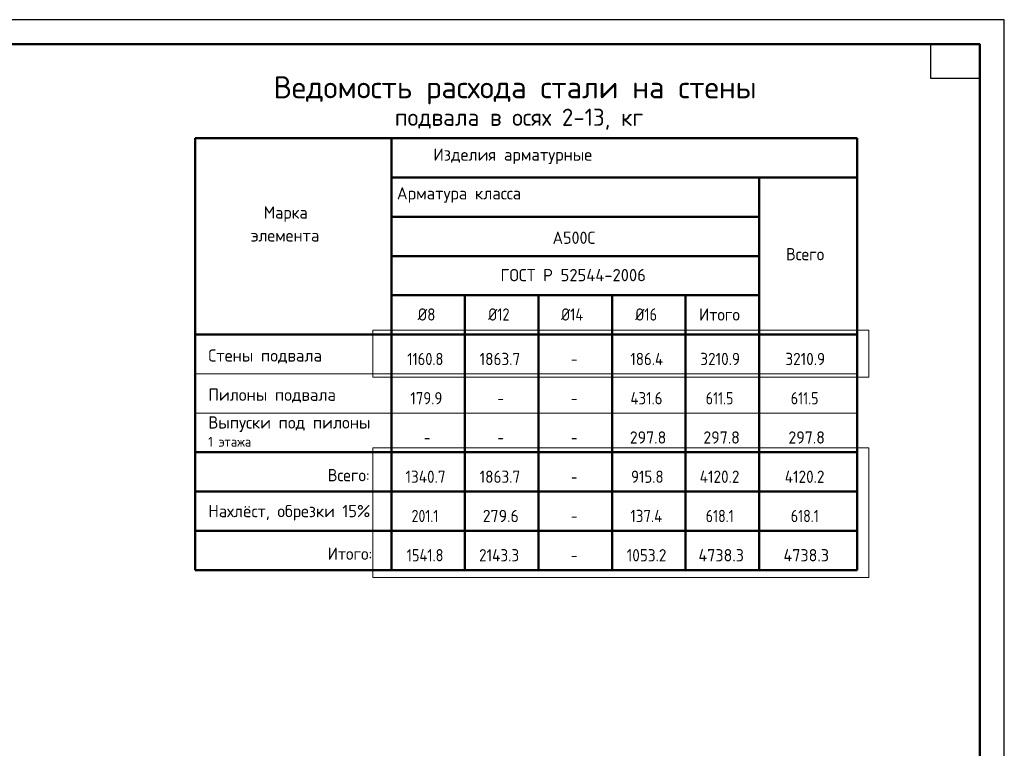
# Model space of a CAD drawing. Header units: millimetres. Extents: x 0 to 42000, y 0 to 29700.
# Tile 6 of 6: x 21920 to 42000, y 14850 to 29700. Entities that reach past the tile are written whole.
import ezdxf

# ---------------------------------------------------------------- set-up
doc = ezdxf.new("R2010")
doc.units = ezdxf.units.MM
doc.layers.add('Standard', color=7, linetype='Continuous', lineweight=25)
doc.layers.add('Позиционная метка номер позиции', color=7, linetype='Continuous', lineweight=13)
doc.styles.add('ISOCPEUR', font='txt')

msp = doc.modelspace()

# ---------------------------------------------------------------- linework, layer by layer
at = {"layer": 'Standard', "color": 7, "linetype": 'Continuous', "lineweight": 35, "transparency": 33554687}
for p, q in [((41500, 27600), (41500, 20500)), ((41500, 27200), (41500, 20100)), ((29500, 19283), (25500, 19283)), ((39000, 19283), (29500, 19283))]:
    msp.add_line(p, q, dxfattribs=at)
at = {"layer": 'Standard', "color": 7, "linetype": 'Continuous', "lineweight": 50, "transparency": 33554687}
for p, q in [((25500, 27283), (39000, 27283)), ((25500, 27283), (25500, 18483)), ((29500, 27283), (29500, 18483)), ((39000, 27283), (39000, 20883)), ((39000, 27283), (39000, 20883)), ((39000, 27283), (39000, 20883)), ((39000, 27283), (39000, 20883)), ((39000, 27283), (39000, 19283)), ((39000, 27283), (39000, 18483)), ((41500, 27100), (41500, 23200)), ((29500, 26483), (39000, 26483)), ((37000, 26483), (37000, 18483)), ((29500, 25683), (37000, 25683)), ((29500, 25683), (29500, 18483)), ((29500, 24883), (37000, 24883)), ((29500, 24083), (37000, 24083)), ((31000, 24083), (31000, 18483)), ((32500, 24083), (32500, 18483)), ((34000, 24083), (34000, 18483)), ((35500, 24083), (35500, 18483)), ((25500, 23283), (29500, 23283)), ((29500, 23283), (39000, 23283)), ((25500, 20883), (29500, 20883)), ((29500, 20883), (39000, 20883)), ((25500, 20083), (29500, 20083)), ((29500, 20083), (39000, 20083)), ((25500, 19283), (29500, 19283)), ((29500, 19283), (39000, 19283)), ((25500, 18483), (29500, 18483)), ((39000, 18483), (25500, 18483)), ((29500, 18483), (39000, 18483))]:
    msp.add_line(p, q, dxfattribs=at)
at = {"layer": 'Standard', "color": 7, "linetype": 'Continuous', "lineweight": 13, "transparency": 33554687}
for p, q in [((29500, 22483), (25500, 22483)), ((39000, 22483), (29500, 22483)), ((39000, 21683), (25500, 21683))]:
    msp.add_line(p, q, dxfattribs=at)
at = {"layer": 'Standard', "color": 7, "linetype": 'Continuous', "lineweight": 25, "transparency": 33554687}
for points in [[(0, 0), (42000, 0), (42000, 29700), (0, 29700), (0, 0)], [(41500, 29200), (41500, 28500), (40500, 28500), (40500, 29200), (41500, 29200)]]:
    msp.add_lwpolyline(points, close=True, dxfattribs=at)
at = {"layer": 'Standard', "color": 7, "linetype": 'Continuous', "lineweight": 50, "transparency": 33554687}
msp.add_lwpolyline([(2000, 29200), (41500, 29200), (41500, 500), (2000, 500), (2000, 29200)], close=True, dxfattribs=at)
at = {"layer": 'Standard', "color": 251, "linetype": 'Continuous', "lineweight": 13, "true_color": 0x656565, "transparency": 33554687}
msp.add_lwpolyline([(41500, 29200), (2000, 29200), (2000, 500), (41500, 500), (41500, 29200)], dxfattribs=at)
at = {"layer": 'Позиционная метка номер позиции', "color": 240, "linetype": 'Continuous', "lineweight": 13, "transparency": 33554687}
for points in [[(29123, 23370), (39237, 23370), (39237, 22415), (29123, 22415), (29123, 23370)], [(29123, 20977), (39237, 20977), (39237, 18332), (29123, 18332), (29123, 20977)]]:
    msp.add_lwpolyline(points, dxfattribs=at)

# ---------------------------------------------------------------- texts
at = {"layer": 'Standard', "color": 7, "linetype": 'Continuous', "lineweight": 50, "transparency": 33554687, "attachment_point": 7, "style": 'ISOCPEUR'}
for s, insert, char_height, width in [('\\W0.99;Ведомость расхода стали на стены', (27097, 27975), 450, 10523.7), ('\\W0.97;подвала в осях 2-13, кг', (29569, 27455), 350, 5505.17)]:
    msp.add_mtext(s, dxfattribs=dict(at, insert=insert, char_height=char_height, width=width))
at = {"layer": 'Standard', "color": 7, "linetype": 'Continuous', "lineweight": 25, "transparency": 33554687, "attachment_point": 7, "style": 'ISOCPEUR'}
for s, insert, char_height, width in [('\\W0.98;Изделия арматурные', (30356, 26758), 250, 3408.53), ('\\W0.98;Арматура класса', (29612, 25969), 250, 2896.63), ('\\W0.95;Марка', (26896, 25578), 250, 1093.33), ('\\W0.97;элемента', (26634, 25178), 250, 1619.96), ('\\W0.95;А500С', (32788, 25130), 250, 1042.91), ('\\W0.95;Всего', (37547, 24796), 250, 992.72), ('\\W0.98;ГОСТ Р 52544-2006', (31725, 24369), 250, 3171.16), ('\\W0.89;Ø8', (30038, 23567), 250, 536.66), ('\\W0.85;Ø12', (31475, 23567), 250, 655.59), ('\\W0.85;Ø14', (32962, 23567), 250, 681.37), ('\\W0.85;Ø16', (34475, 23567), 250, 655.59), ('\\W0.95;Итого', (35775, 23567), 250, 1068.12), ('\\W0.98;Стены подвала', (25766, 22692), 250, 2495.96), ('\\W0.85;1160.8', (29825, 22660), 250, 955.68), ('\\W0.90;1863.7', (31300, 22660), 250, 1011.77), ('\\W0.88;186.4', (34375, 22660), 250, 859.76), ('\\W0.90;3210.9', (35800, 22660), 250, 1011.77), ('\\W0.90;3210.9', (37535, 22660), 250, 1011.77), ('\\W0.78;-', (33162, 22660), 250, 272.01), ('\\W0.98;Пилоны подвала', (25766, 21892), 250, 2645.92), ('\\W0.88;179.9', (29887, 21860), 250, 834.26), ('\\W0.88;431.6', (34375, 21860), 250, 859.76), ('\\W0.82;611.5', (35912, 21860), 250, 776.84), ('\\W0.82;611.5', (37647, 21860), 250, 776.84), ('\\W0.98;Выпуски под пилоны', (25766, 21298), 250, 3271.17), ('\\W0.78;-', (31662, 21860), 250, 272.01), ('\\W0.78;-', (33162, 21860), 250, 272.01), ('\\W0.94;297.8', (34362, 21060), 250, 891.68), ('\\W0.94;297.8', (35862, 21060), 250, 891.68), ('\\W0.94;297.8', (37597, 21060), 250, 891.67), ('\\W0.93;1 этажа', (25766, 20998), 200, 1132.53), ('\\W0.78;-', (30162, 21060), 250, 272.01), ('\\W0.78;-', (31662, 21060), 250, 272.01), ('\\W0.78;-', (33162, 21060), 250, 272.01), ('\\W0.95;Всего:', (28201, 20292), 250, 1068.13), ('\\W0.90;1340.7', (29787, 20260), 250, 1037.13), ('\\W0.90;1863.7', (31300, 20260), 250, 1011.77), ('\\W0.88;915.8', (34388, 20260), 250, 834.26), ('\\W0.90;4120.2', (35788, 20260), 250, 1037.13), ('\\W0.90;4120.2', (37522, 20260), 250, 1037.13), ('\\W0.78;-', (33162, 20260), 250, 272.01), ('\\W0.97;Нахлёст, обрезки 15%%%', (25766, 19492), 250, 3594.54), ('\\W0.82;201.1', (29912, 19460), 250, 776.84), ('\\W0.94;279.6', (31362, 19460), 250, 891.68), ('\\W0.88;137.4', (34375, 19460), 250, 859.76), ('\\W0.82;618.1', (35912, 19460), 250, 776.84), ('\\W0.82;618.1', (37647, 19460), 250, 776.84), ('\\W0.78;-', (33162, 19460), 250, 272.01), ('\\W0.95;Итого:', (28201, 18692), 250, 1143.46), ('\\W0.85;1541.8', (29812, 18660), 250, 981.19), ('\\W0.90;2143.3', (31288, 18660), 250, 1037.13), ('\\W0.90;1053.2', (34300, 18660), 250, 1011.77), ('\\W0.95;4738.3', (35762, 18660), 250, 1093.07), ('\\W0.95;4738.3', (37497, 18660), 250, 1093.07), ('\\W0.78;-', (33162, 18660), 250, 272.01)]:
    msp.add_mtext(s, dxfattribs=dict(at, insert=insert, char_height=char_height, width=width))

doc.saveas('drawing.dxf')
